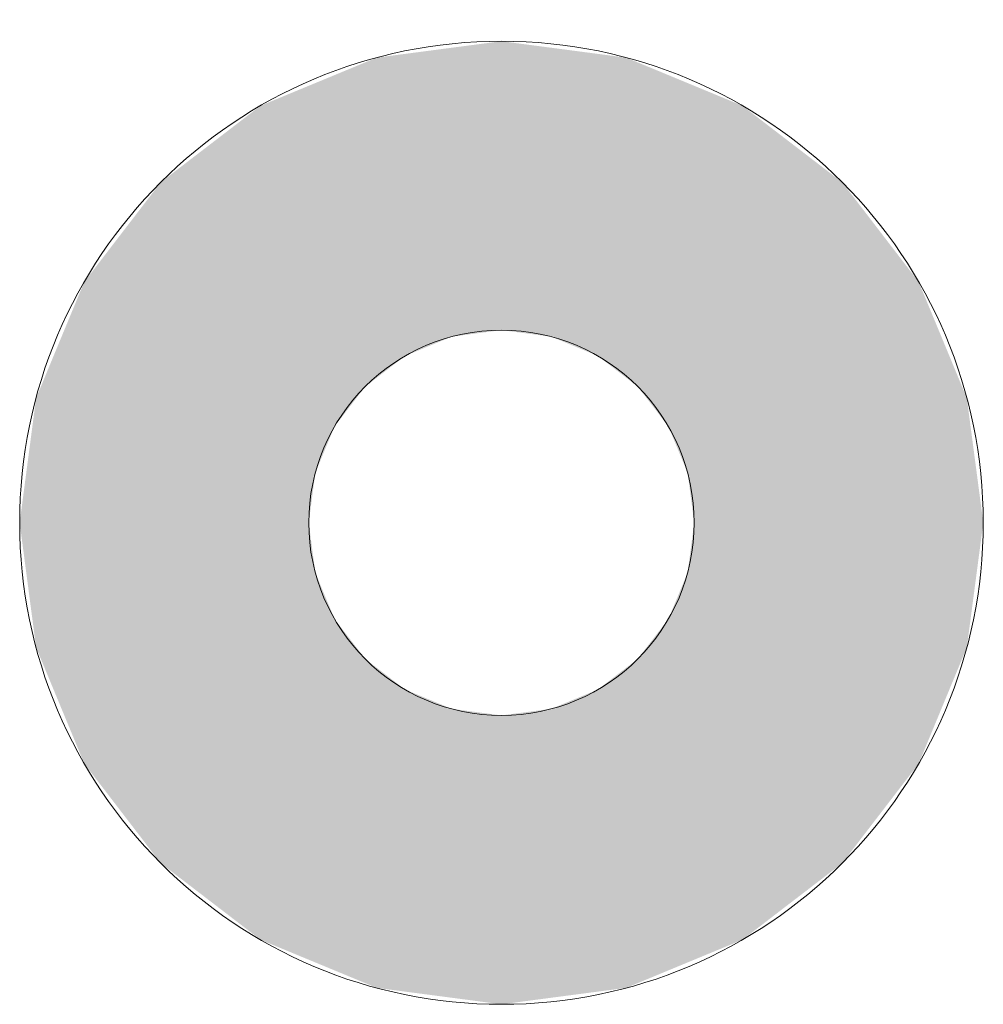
# Model space of a CAD drawing. Header units: metres. Extents: x 397.7 to 427.5, y 12.7 to 28.4.
# Tile 51 of 58: x 408.087 to 408.287, y 24.929 to 25.134. Entities that reach past the tile are written whole.
import ezdxf

# ---------------------------------------------------------------- set-up
doc = ezdxf.new("R2010")
doc.units = ezdxf.units.M
doc.layers.add('A-DETL-GENF-OTLN', color=7, linetype='Continuous', lineweight=18)

# ---------------------------------------------------------------- blocks, each defined once
blk = doc.blocks.new('ZYR_06_02_02 Down Superficie - L 02-834884-06_ENLLUMENAT_P3')
at = {"layer": 'A-DETL-GENF-OTLN', "true_color": 0x00c400}
h = blk.add_hatch(color=92, dxfattribs=at)
h.paths.add_polyline_path([(0, -0.1), (0.02588, -0.09659), (0.05, -0.0866), (0.07071, -0.07071), (0.0866, -0.05), (0.09659, -0.02588), (0.1, 0), (0.09659, 0.02588), (0.0866, 0.05), (0.07071, 0.07071), (0.05, 0.0866), (0.02588, 0.09659), (0, 0.1), (-0.02588, 0.09659), (-0.05, 0.0866), (-0.07071, 0.07071), (-0.0866, 0.05), (-0.09659, 0.02588), (-0.1, 0), (-0.09659, -0.02588), (-0.0866, -0.05), (-0.07071, -0.07071), (-0.05, -0.0866), (-0.02588, -0.09659)])
h.paths.add_polyline_path([(0, -0.04), (-0.01035, -0.03864), (-0.02, -0.03464), (-0.02828, -0.02828), (-0.03464, -0.02), (-0.03864, -0.01035), (-0.04, 0), (-0.03864, 0.01035), (-0.03464, 0.02), (-0.02828, 0.02828), (-0.02, 0.03464), (-0.01035, 0.03864), (0, 0.04), (0.01035, 0.03864), (0.02, 0.03464), (0.02828, 0.02828), (0.03464, 0.02), (0.03864, 0.01035), (0.04, 0), (0.03864, -0.01035), (0.03464, -0.02), (0.02828, -0.02828), (0.02, -0.03464), (0.01035, -0.03864)])
at = {"layer": 'A-DETL-GENF-OTLN', "color": 92, "true_color": 0x00c400}
for radius in [0.1, 0.04]:
    blk.add_circle((0, 0), radius, dxfattribs=at)
for radius, start, end in [(0.1, 360, 180), (0.04, 0, 180), (0.1, 180, 360), (0.04, 180, 0)]:
    blk.add_arc((0, 0), radius, start, end, dxfattribs=at)

msp = doc.modelspace()

# ---------------------------------------------------------------- block references
at = {"layer": 'A-DETL-GENF-OTLN', "color": 92, "true_color": 0x00c400}
msp.add_blockref('ZYR_06_02_02 Down Superficie - L 02-834884-06_ENLLUMENAT_P3', (408.18698, 25.02946), dxfattribs=at)

doc.saveas('drawing.dxf')
